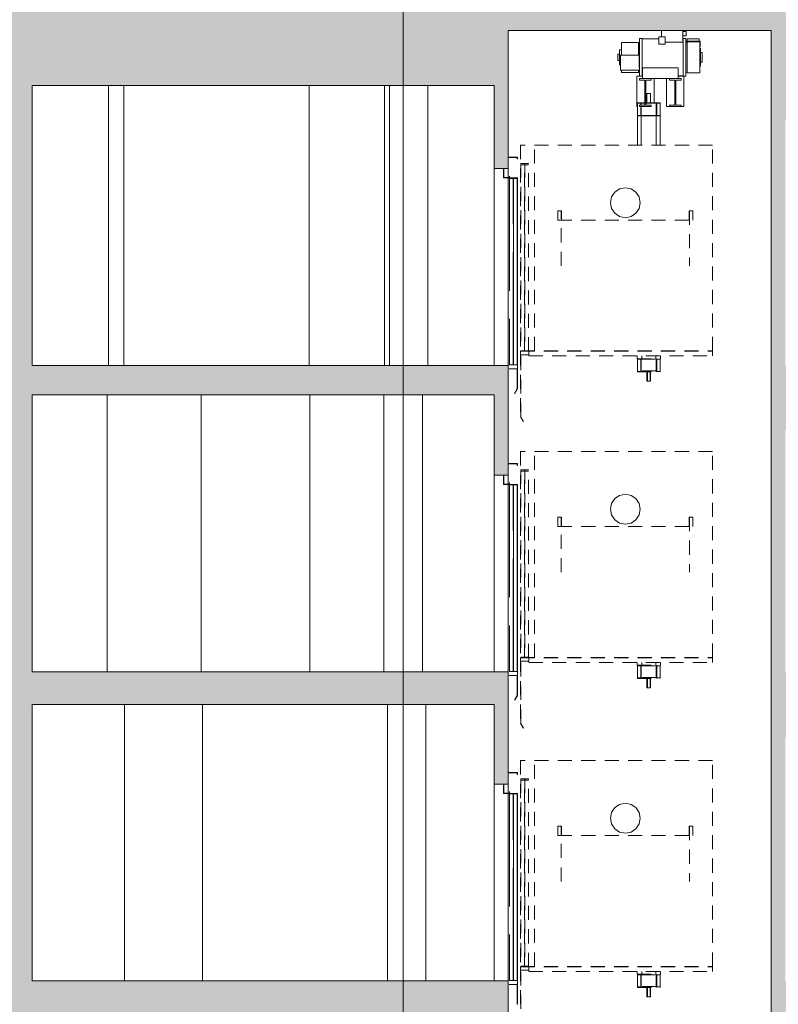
# Paper-space layout 'A-15 INWENTARYZACJA - PRZEKRÓJ' of a CAD drawing. Header units: millimetres. Extents: x 0 to 594, y 0 to 550.
# Tile 32 of 62: x 171 to 252, y 391 to 496. Entities that reach past the tile are written whole.
import ezdxf
from ezdxf.xclip import XClip

# ---------------------------------------------------------------- set-up
doc = ezdxf.new("R2010")
doc.units = ezdxf.units.MM
doc.header["$MEASUREMENT"] = 0
doc.header["$XCLIPFRAME"] = 0
for name, pattern in [('ACAD_ISO02W100', [15, 12, -3]), ('DASHDOTX2', [1000, 500, -250, 0, -250]), ('Przer. długie kreski', [2.5, 1.5, -1])]:
    doc.linetypes.add(name, pattern=pattern)
for name, color, linetype, lineweight, true_color in [('A_osie_Nr_pióra__16', 7, 'Continuous', 5, 0x0f0f0f), ('A_winda_Nr_pióra__10', 7, 'Continuous', 13, 0x4b4b4b), ('A_ściany_Nr_pióra__9', 7, 'Continuous', 13, 0xadadad)]:
    doc.layers.add(name, color=color, linetype=linetype, lineweight=lineweight, true_color=true_color)
doc.layers.add('A_podrys', color=7, linetype='Continuous')
doc.layers.add('A_strop_Nr_pióra__1', color=7, linetype='Continuous', lineweight=20)
doc.layers.add('A_ściany_Nr_pióra__1', color=7, linetype='Continuous', lineweight=20)

# ---------------------------------------------------------------- blocks, each defined once
blk = doc.blocks.new('Rysunek_2_2', base_point=(-1563, -181.13))
at = {"linetype": 'Continuous', "lineweight": 0, "true_color": 0x000000}
h = blk.add_hatch(color=18, dxfattribs=at)
h.paths.add_polyline_path([(78.97, 521.26), (82.47, 521.26), (82.47, 526.77), (144.47, 526.77), (144.47, 492.06), (128.57, 492.06), (128.57, 487.83), (144.18, 487.83), (144.18, 485.03), (148.17, 485.03), (148.17, 458.83), (128.92, 458.83), (128.92, 459.34), (129.07, 459.34), (129.07, 460.34), (125.88, 460.34), (125.88, 460.84), (126.03, 460.84), (126.03, 461.84), (122.84, 461.84), (122.84, 462.34), (122.99, 462.34), (122.99, 463.34), (119.8, 463.34), (119.8, 463.84), (119.95, 463.84), (119.95, 464.84), (116.76, 464.84), (116.76, 465.34), (116.91, 465.34), (116.91, 466.34), (113.72, 466.34), (113.72, 466.85), (113.87, 466.85), (113.87, 467.85), (110.68, 467.85), (110.68, 468.35), (110.83, 468.35), (110.83, 469.35), (107.64, 469.35), (107.64, 469.85), (107.79, 469.85), (107.79, 470.85), (104.6, 470.85), (104.6, 471.35), (104.75, 471.35), (104.75, 472.35), (101.56, 472.35), (101.56, 472.86), (101.71, 472.86), (101.71, 473.86), (98.52, 473.86), (98.52, 474.36), (98.67, 474.36), (98.67, 475.36), (95.47, 475.36), (82.47, 475.36), (82.47, 472.16), (98.57, 472.16), (131.1, 456.08), (143.95, 456.08), (143.95, 452.03), (147.97, 452.03), (147.97, 425.98), (128.52, 425.98), (128.52, 426.47), (128.67, 426.47), (128.67, 427.47), (125.54, 427.47), (125.54, 427.95), (125.69, 427.95), (125.69, 428.95), (122.56, 428.95), (122.56, 429.44), (122.71, 429.44), (122.71, 430.44), (119.58, 430.44), (119.58, 430.92), (119.73, 430.92), (119.73, 431.92), (116.6, 431.92), (116.6, 432.4), (116.75, 432.4), (116.75, 433.4), (113.62, 433.4), (113.62, 433.89), (113.77, 433.89), (113.77, 434.89), (110.64, 434.89), (110.64, 435.37), (110.79, 435.37), (110.79, 436.37), (107.66, 436.37), (107.66, 436.86), (107.81, 436.86), (107.81, 437.86), (104.68, 437.86), (104.68, 438.34), (104.83, 438.34), (104.83, 439.34), (101.7, 439.34), (101.7, 439.82), (101.85, 439.82), (101.85, 440.82), (98.72, 440.82), (98.72, 441.31), (98.87, 441.31), (98.87, 442.31), (98.32, 442.31), (82.47, 442.31), (82.47, 439.31), (98.4, 439.31), (130.73, 423.21), (144.29, 423.21), (144.29, 419.15), (147.67, 419.15), (147.67, 393.01), (128.12, 393.01), (128.12, 393.52), (128.27, 393.52), (128.27, 394.52), (125.18, 394.52), (125.18, 395.04), (125.33, 395.04), (125.33, 396.04), (122.24, 396.04), (122.24, 396.55), (122.39, 396.55), (122.39, 397.55), (119.3, 397.55), (119.3, 398.06), (119.45, 398.06), (119.45, 399.06), (116.36, 399.06), (116.36, 399.58), (116.51, 399.58), (116.51, 400.58), (113.42, 400.58), (113.42, 401.09), (113.57, 401.09), (113.57, 402.09), (110.48, 402.09), (110.48, 402.6), (110.63, 402.6), (110.63, 403.6), (107.54, 403.6), (107.54, 404.12), (107.69, 404.12), (107.69, 405.12), (104.6, 405.12), (104.6, 405.63), (104.75, 405.63), (104.75, 406.63), (101.66, 406.63), (101.66, 407.14), (101.81, 407.14), (101.81, 408.14), (98.72, 408.14), (98.72, 408.66), (98.87, 408.66), (98.87, 409.66), (95.67, 409.66), (82.47, 409.66), (82.47, 406.41), (98.82, 406.41), (131.21, 389.73), (143.85, 389.73), (143.85, 385.84), (147.47, 385.84), (147.47, 359.73), (128.12, 359.73), (128.12, 360.24), (128.27, 360.24), (128.27, 361.24), (125.09, 361.24), (125.09, 361.76), (125.24, 361.76), (125.24, 362.76), (122.06, 362.76), (122.06, 363.27), (122.21, 363.27), (122.21, 364.27), (119.03, 364.27), (119.03, 364.78), (119.18, 364.78), (119.18, 365.78), (116, 365.78), (116, 366.29), (116.15, 366.29), (116.15, 367.29), (112.97, 367.29), (112.97, 367.8), (113.12, 367.8), (113.12, 368.8), (109.94, 368.8), (109.94, 369.31), (110.09, 369.31), (110.09, 370.31), (106.91, 370.31), (106.91, 370.82), (107.06, 370.82), (107.06, 371.82), (103.88, 371.82), (103.88, 372.34), (104.03, 372.34), (104.03, 373.34), (100.85, 373.34), (100.85, 373.85), (101, 373.85), (101, 374.85), (97.82, 374.85), (97.82, 375.36), (97.97, 375.36), (97.97, 376.36), (94.77, 376.36), (82.47, 376.36), (82.47, 373.21), (97.75, 373.21), (130.72, 356.76), (144.2, 356.76), (144.2, 353.09), (148.07, 353.09), (148.07, 326.66), (128.52, 326.66), (128.52, 327.15), (128.67, 327.15), (128.67, 328.15), (125.52, 328.15), (125.52, 328.65), (125.67, 328.65), (125.67, 329.65), (122.52, 329.65), (122.52, 330.14), (122.67, 330.14), (122.67, 331.14), (119.52, 331.14), (119.52, 331.64), (119.67, 331.64), (119.67, 332.64), (116.52, 332.64), (116.52, 333.14), (116.67, 333.14), (116.67, 334.14), (113.52, 334.14), (113.52, 334.63), (113.67, 334.63), (113.67, 335.63), (110.52, 335.63), (110.52, 336.13), (110.67, 336.13), (110.67, 337.13), (107.52, 337.13), (107.52, 337.62), (107.67, 337.62), (107.67, 338.62), (104.52, 338.62), (104.52, 339.12), (104.67, 339.12), (104.67, 340.12), (101.52, 340.12), (101.52, 340.61), (101.67, 340.61), (101.67, 341.61), (98.52, 341.61), (98.52, 342.11), (98.67, 342.11), (98.67, 343.11), (95.47, 343.11), (82.47, 343.11), (82.47, 340.11), (98.18, 340.11), (131.53, 323.48), (144.01, 323.48), (144.01, 319.91), (147.97, 319.91), (147.97, 293.68), (147.77, 293.68), (128.42, 293.68), (128.42, 294.19), (128.57, 294.19), (128.57, 295.19), (125.44, 295.19), (125.44, 295.69), (125.59, 295.69), (125.59, 296.69), (122.46, 296.69), (122.46, 297.19), (122.61, 297.19), (122.61, 298.19), (119.48, 298.19), (119.48, 298.69), (119.63, 298.69), (119.63, 299.69), (116.5, 299.69), (116.5, 300.19), (116.65, 300.19), (116.65, 301.19), (113.52, 301.19), (113.52, 301.7), (113.67, 301.7), (113.67, 302.7), (110.54, 302.7), (110.54, 303.2), (110.69, 303.2), (110.69, 304.2), (107.56, 304.2), (107.56, 304.7), (107.71, 304.7), (107.71, 305.7), (104.58, 305.7), (104.58, 306.2), (104.73, 306.2), (104.73, 307.2), (101.6, 307.2), (101.6, 307.71), (101.75, 307.71), (101.75, 308.71), (98.62, 308.71), (98.62, 309.21), (98.77, 309.21), (98.77, 310.21), (95.57, 310.21), (82.47, 310.21), (82.47, 307.01), (98.66, 307.01), (131.34, 290.53), (143.82, 290.53), (143.82, 286.84), (147.77, 286.84), (147.77, 260.63), (128.17, 260.63), (128.12, 260.63), (128.12, 261.1), (128.27, 261.1), (128.27, 262.1), (125.16, 262.1), (125.16, 262.57), (125.31, 262.57), (125.31, 263.57), (122.2, 263.57), (122.2, 264.03), (122.35, 264.03), (122.35, 265.03), (119.24, 265.03), (119.24, 265.5), (119.39, 265.5), (119.39, 266.5), (116.28, 266.5), (116.28, 266.96), (116.43, 266.96), (116.43, 267.96), (113.32, 267.96), (113.32, 268.43), (113.47, 268.43), (113.47, 269.43), (110.36, 269.43), (110.36, 269.89), (110.51, 269.89), (110.51, 270.89), (107.4, 270.89), (107.4, 271.36), (107.55, 271.36), (107.55, 272.36), (104.44, 272.36), (104.44, 272.83), (104.59, 272.83), (104.59, 273.83), (101.48, 273.83), (101.48, 274.29), (101.63, 274.29), (101.63, 275.29), (98.52, 275.29), (98.52, 275.76), (98.67, 275.76), (98.67, 276.76), (95.47, 276.76), (82.47, 276.76), (82.47, 273.91), (97.94, 273.91), (129.94, 258.06), (144.28, 258.06), (144.28, 254.06), (148.07, 254.06), (148.17, 254.06), (148.17, 227.86), (148.07, 227.86), (128.82, 227.86), (128.82, 228.32), (128.97, 228.32), (128.97, 229.32), (125.79, 229.32), (125.79, 229.78), (125.94, 229.78), (125.94, 230.78), (122.76, 230.78), (122.76, 231.24), (122.91, 231.24), (122.91, 232.24), (119.73, 232.24), (119.73, 232.69), (119.88, 232.69), (119.88, 233.69), (116.7, 233.69), (116.7, 234.15), (116.85, 234.15), (116.85, 235.15), (113.67, 235.15), (113.67, 235.61), (113.82, 235.61), (113.82, 236.61), (110.64, 236.61), (110.64, 237.07), (110.79, 237.07), (110.79, 238.07), (107.61, 238.07), (107.61, 238.53), (107.76, 238.53), (107.76, 239.53), (104.58, 239.53), (104.58, 239.99), (104.73, 239.99), (104.73, 240.99), (101.55, 240.99), (101.55, 241.45), (101.7, 241.45), (101.7, 242.45), (98.52, 242.45), (98.52, 242.91), (98.67, 242.91), (98.67, 243.91), (95.47, 243.91), (82.47, 243.91), (82.47, 257.51), (80.78, 257.51), (80.78, 257.46), (79.78, 257.46), (79.78, 257.51), (78.97, 257.51), (78.97, 128.86), (78.97, 108.71), (172.7, 108.71), (223.52, 108.71), (304.19, 108.71), (545.86, 108.71), (545.86, 212.65), (540.84, 212.65), (540.84, 210.9), (524.89, 210.9), (524.89, 211.43), (525.04, 211.43), (525.04, 212.43), (521.95, 212.43), (521.95, 212.96), (522.1, 212.96), (522.1, 213.96), (519.01, 213.96), (519.01, 214.5), (519.16, 214.5), (519.16, 215.5), (516.07, 215.5), (516.07, 216.03), (516.22, 216.03), (516.22, 217.03), (513.13, 217.03), (513.13, 217.56), (513.28, 217.56), (513.28, 218.56), (510.19, 218.56), (510.19, 219.09), (510.34, 219.09), (510.34, 220.09), (507.25, 220.09), (507.25, 220.63), (507.4, 220.63), (507.4, 221.63), (504.31, 221.63), (504.31, 222.16), (504.46, 222.16), (504.46, 223.16), (501.37, 223.16), (501.37, 223.69), (501.52, 223.69), (501.52, 224.69), (498.43, 224.69), (498.43, 225.23), (498.58, 225.23), (498.58, 226.23), (495.85, 226.23), (495.48, 226.23), (495.48, 226.76), (495.63, 226.76), (495.63, 227.76), (495.55, 227.76), (477.1, 227.76), (477.1, 254.11), (479.49, 254.11), (479.49, 257.94), (494.16, 257.94), (524.3, 242.5), (527.18, 241.03), (540.84, 241.03), (540.84, 243.98), (524.71, 243.98), (524.71, 244.5), (524.86, 244.5), (524.86, 245.5), (521.73, 245.5), (521.73, 246.03), (521.88, 246.03), (521.88, 247.03), (518.75, 247.03), (518.75, 247.56), (518.9, 247.56), (518.9, 248.56), (515.77, 248.56), (515.77, 249.09), (515.92, 249.09), (515.92, 250.09), (512.78, 250.09), (512.78, 250.62), (512.93, 250.62), (512.93, 251.62), (509.8, 251.62), (509.8, 252.14), (509.95, 252.14), (509.95, 253.14), (506.82, 253.14), (506.82, 253.67), (506.97, 253.67), (506.97, 254.67), (503.83, 254.67), (503.83, 255.2), (503.98, 255.2), (503.98, 256.2), (500.85, 256.2), (500.85, 256.73), (501, 256.73), (501, 257.73), (497.87, 257.73), (497.87, 258.25), (498.02, 258.25), (498.02, 259.25), (495.07, 259.25), (494.88, 259.25), (494.88, 259.78), (495.03, 259.78), (495.03, 260.78), (494.92, 260.78), (494.77, 260.78), (491.9, 260.78), (476.52, 260.78), (476.49, 260.78), (476.49, 287.01), (478.92, 287.01), (478.92, 290.88), (494.18, 290.88), (524.49, 275.51), (528.12, 273.68), (540.84, 273.68), (540.84, 276.99), (527.73, 276.99), (524.9, 276.99), (524.9, 277.51), (525.05, 277.51), (525.05, 278.51), (521.89, 278.51), (521.89, 279.04), (522.04, 279.04), (522.04, 280.04), (518.88, 280.04), (518.88, 280.57), (519.03, 280.57), (519.03, 281.57), (515.87, 281.57), (515.87, 282.09), (516.02, 282.09), (516.02, 283.09), (512.86, 283.09), (512.86, 283.62), (513.01, 283.62), (513.01, 284.62), (509.85, 284.62), (509.85, 285.14), (510, 285.14), (510, 286.14), (506.84, 286.14), (506.84, 286.67), (506.99, 286.67), (506.99, 287.67), (503.83, 287.67), (503.83, 288.2), (503.98, 288.2), (503.98, 289.2), (500.82, 289.2), (500.82, 289.72), (500.97, 289.72), (500.97, 290.72), (497.81, 290.72), (497.81, 291.25), (497.96, 291.25), (497.96, 292.25), (494.8, 292.25), (494.8, 292.27), (494.8, 292.77), (494.95, 292.77), (494.95, 293.77), (494.92, 293.77), (494.45, 293.77), (476.82, 293.77), (476.82, 319.77), (478.99, 319.77), (478.99, 323.72), (495.86, 323.72), (524.62, 308.91), (528.09, 307.13), (540.84, 307.13), (540.84, 310.43), (524.95, 310.43), (524.95, 310.96), (525.1, 310.96), (525.1, 311.96), (521.98, 311.96), (521.98, 312.49), (522.13, 312.49), (522.13, 313.49), (519.01, 313.49), (519.01, 314.02), (519.16, 314.02), (519.16, 315.02), (516.03, 315.02), (516.03, 315.55), (516.18, 315.55), (516.18, 316.55), (513.06, 316.55), (513.06, 317.08), (513.21, 317.08), (513.21, 318.08), (510.08, 318.08), (510.08, 318.62), (510.23, 318.62), (510.23, 319.62), (507.11, 319.62), (507.11, 320.15), (507.26, 320.15), (507.26, 321.15), (504.14, 321.15), (504.14, 321.68), (504.29, 321.68), (504.29, 322.68), (501.16, 322.68), (501.16, 323.21), (501.31, 323.21), (501.31, 324.21), (498.19, 324.21), (498.19, 324.74), (498.34, 324.74), (498.34, 325.74), (495.21, 325.74), (495.21, 325.76), (495.21, 326.27), (495.36, 326.27), (495.36, 327.27), (494.88, 327.27), (492.23, 327.27), (476.74, 327.27), (476.74, 353.5), (479.1, 353.5), (479.1, 357.27), (494.17, 357.27), (524.47, 342.22), (527.82, 340.56), (540.84, 340.56), (540.84, 343.72), (524.83, 343.72), (524.83, 344.21), (524.98, 344.21), (524.98, 345.21), (521.83, 345.21), (521.83, 345.7), (521.98, 345.7), (521.98, 346.7), (518.82, 346.7), (518.82, 347.2), (518.97, 347.2), (518.97, 348.2), (515.82, 348.2), (515.82, 348.69), (515.97, 348.69), (515.97, 349.69), (512.81, 349.69), (512.81, 350.18), (512.96, 350.18), (512.96, 351.18), (509.8, 351.18), (509.8, 351.68), (509.95, 351.68), (509.95, 352.68), (506.8, 352.68), (506.8, 353.17), (506.95, 353.17), (506.95, 354.17), (503.79, 354.17), (503.79, 354.66), (503.94, 354.66), (503.94, 355.66), (503.69, 355.66), (500.79, 355.66), (500.79, 356.15), (500.94, 356.15), (500.94, 357.15), (500.69, 357.15), (497.78, 357.15), (497.78, 357.65), (497.93, 357.65), (497.93, 358.65), (497.69, 358.65), (495.09, 358.65), (494.77, 358.65), (494.77, 359.14), (494.92, 359.14), (494.92, 360.14), (476.67, 360.14), (476.67, 386.4), (478.89, 386.4), (478.89, 389.9), (495.65, 389.9), (524.66, 375.54), (528.34, 373.72), (540.84, 373.72), (540.84, 377.06), (524.97, 377.06), (524.97, 377.54), (525.12, 377.54), (525.12, 378.54), (521.97, 378.54), (521.97, 379.03), (522.12, 379.03), (522.12, 380.03), (518.97, 380.03), (518.97, 380.51), (519.12, 380.51), (519.12, 381.51), (515.97, 381.51), (515.97, 382), (516.12, 382), (516.12, 383), (512.97, 383), (512.97, 383.48), (513.12, 383.48), (513.12, 384.48), (509.97, 384.48), (509.97, 384.97), (510.12, 384.97), (510.12, 385.97), (506.97, 385.97), (506.97, 386.45), (507.12, 386.45), (507.12, 387.45), (503.97, 387.45), (503.97, 387.94), (504.12, 387.94), (504.12, 388.94), (500.97, 388.94), (500.97, 389.42), (501.12, 389.42), (501.12, 390.42), (497.97, 390.42), (497.97, 390.91), (498.12, 390.91), (498.12, 391.91), (494.97, 391.91), (494.97, 392.39), (495.12, 392.39), (495.12, 393.39), (476.59, 393.39), (476.59, 419.55), (478.98, 419.55), (478.98, 423.32), (494.21, 423.32), (524.53, 408.57), (528.16, 406.81), (540.84, 406.81), (540.84, 410.09), (524.84, 410.09), (524.84, 410.56), (524.99, 410.56), (524.99, 411.56), (521.81, 411.56), (521.81, 412.04), (521.96, 412.04), (521.96, 413.04), (518.78, 413.04), (518.78, 413.51), (518.93, 413.51), (518.93, 414.51), (515.74, 414.51), (515.74, 414.99), (515.89, 414.99), (515.89, 415.99), (512.71, 415.99), (512.71, 416.47), (512.86, 416.47), (512.86, 417.47), (509.67, 417.47), (509.67, 417.94), (509.82, 417.94), (509.82, 418.94), (506.64, 418.94), (506.64, 419.42), (506.79, 419.42), (506.79, 420.42), (503.61, 420.42), (503.61, 420.89), (503.76, 420.89), (503.76, 421.89), (500.57, 421.89), (500.57, 422.37), (500.72, 422.37), (500.72, 423.37), (497.54, 423.37), (497.54, 423.85), (497.69, 423.85), (497.69, 424.85), (494.5, 424.85), (494.5, 425.32), (494.65, 425.32), (494.65, 426.32), (476.52, 426.32), (476.52, 452.45), (478.3, 452.45), (478.3, 456.35), (494.14, 456.35), (527.94, 439.88), (540.84, 439.88), (540.84, 442.96), (525.04, 442.96), (525.04, 443.42), (525.19, 443.42), (525.19, 444.42), (522.04, 444.42), (522.04, 444.89), (522.19, 444.89), (522.19, 445.89), (519.03, 445.89), (519.03, 446.35), (519.18, 446.35), (519.18, 447.35), (516.03, 447.35), (516.03, 447.82), (516.18, 447.82), (516.18, 448.82), (513.02, 448.82), (513.02, 449.28), (513.17, 449.28), (513.17, 450.28), (510.01, 450.28), (510.01, 450.75), (510.16, 450.75), (510.16, 451.75), (507.01, 451.75), (507.01, 452.22), (507.16, 452.22), (507.16, 453.22), (504, 453.22), (504, 453.68), (504.15, 453.68), (504.15, 454.68), (501, 454.68), (501, 455.15), (501.15, 455.15), (501.15, 456.15), (497.99, 456.15), (497.99, 456.61), (498.14, 456.61), (498.14, 457.61), (494.98, 457.61), (494.98, 458.08), (495.13, 458.08), (495.13, 459.08), (476.55, 459.08), (476.55, 485.3), (478.65, 485.3), (478.65, 488.69), (540.84, 488.69), (540.84, 485.32), (545.86, 485.32), (545.86, 508.74), (540.84, 508.74), (540.84, 506.9), (346.27, 506.9), (346.27, 532.46), (344.12, 532.46), (344.12, 530.1), (82.47, 530.1), (82.47, 532.46), (78.97, 532.46)])
h.paths.add_polyline_path([(95.47, 211.36), (82.47, 211.36), (82.47, 241.36), (97.33, 241.36), (131.39, 224.96), (144.13, 224.96), (144.13, 221.36), (148.07, 221.36), (148.07, 194.86), (128.52, 194.86), (128.52, 195.36), (128.67, 195.36), (128.67, 196.36), (125.52, 196.36), (125.52, 196.86), (125.67, 196.86), (125.67, 197.86), (122.52, 197.86), (122.52, 198.36), (122.67, 198.36), (122.67, 199.36), (119.52, 199.36), (119.52, 199.86), (119.67, 199.86), (119.67, 200.86), (116.52, 200.86), (116.52, 201.36), (116.67, 201.36), (116.67, 202.36), (113.52, 202.36), (113.52, 202.86), (113.67, 202.86), (113.67, 203.86), (110.52, 203.86), (110.52, 204.36), (110.67, 204.36), (110.67, 205.36), (107.52, 205.36), (107.52, 205.86), (107.67, 205.86), (107.67, 206.86), (104.52, 206.86), (104.52, 207.36), (104.67, 207.36), (104.67, 208.36), (101.52, 208.36), (101.52, 208.86), (101.67, 208.86), (101.67, 209.86), (98.52, 209.86), (98.52, 210.36), (98.67, 210.36), (98.67, 211.36)], flags=0)
h.paths.add_polyline_path([(82.47, 145.16), (82.47, 175.26), (98.26, 175.26), (131.33, 158.56), (144.57, 158.56), (144.57, 155.09), (147.97, 155.09), (147.97, 128.86), (126.42, 128.86), (126.42, 129.49), (126.57, 129.49), (126.57, 130.49), (123.48, 130.49), (123.48, 131.12), (123.63, 131.12), (123.63, 132.12), (120.53, 132.12), (120.53, 132.75), (120.68, 132.75), (120.68, 133.75), (117.59, 133.75), (117.59, 134.38), (117.74, 134.38), (117.74, 135.38), (114.64, 135.38), (114.64, 136.01), (114.79, 136.01), (114.79, 137.01), (111.7, 137.01), (111.7, 137.64), (111.85, 137.64), (111.85, 138.64), (108.75, 138.64), (108.75, 139.27), (108.9, 139.27), (108.9, 140.27), (105.81, 140.27), (105.81, 140.9), (105.96, 140.9), (105.96, 141.9), (102.87, 141.9), (102.87, 142.53), (103.02, 142.53), (103.02, 143.53), (99.92, 143.53), (99.92, 144.16), (100.07, 144.16), (100.07, 145.16), (96.87, 145.16)], flags=0)
h.paths.add_polyline_path([(98.57, 178.36), (82.47, 178.36), (82.47, 208.86), (97.17, 208.86), (130.97, 191.96), (144.13, 191.96), (144.13, 188.39), (147.87, 188.39), (147.87, 161.86), (131.47, 161.86), (128.27, 161.86), (128.12, 161.86), (128.12, 162.36), (128.27, 162.36), (128.27, 163.36), (125.15, 163.36), (125.15, 163.86), (125.3, 163.86), (125.3, 164.86), (122.18, 164.86), (122.18, 165.36), (122.33, 165.36), (122.33, 166.36), (119.21, 166.36), (119.21, 166.86), (119.36, 166.86), (119.36, 167.86), (116.24, 167.86), (116.24, 168.36), (116.39, 168.36), (116.39, 169.36), (113.27, 169.36), (113.27, 169.86), (113.42, 169.86), (113.42, 170.86), (110.3, 170.86), (110.3, 171.36), (110.45, 171.36), (110.45, 172.36), (107.33, 172.36), (107.33, 172.86), (107.48, 172.86), (107.48, 173.86), (104.36, 173.86), (104.36, 174.36), (104.51, 174.36), (104.51, 175.36), (101.39, 175.36), (101.39, 175.86), (101.54, 175.86), (101.54, 176.86), (98.42, 176.86), (98.42, 177.36), (98.57, 177.36)], flags=0)
h.paths.add_polyline_path([(150.52, 494.37), (170.2, 494.37), (170.2, 116.83), (150.52, 116.83)], flags=0)
h.paths.add_polyline_path([(172.7, 496.91), (150.52, 496.91), (150.52, 507.8), (150.52, 526.77), (195.18, 526.77), (195.18, 496.91)], flags=0)
h.paths.add_polyline_path([(172.7, 224.87), (222.02, 224.87), (222.02, 215.86), (223.52, 215.86), (223.52, 227.86), (172.7, 227.86), (172.7, 257.64), (222.02, 257.64), (222.02, 248.86), (223.52, 248.86), (223.52, 260.63), (172.7, 260.63), (172.7, 290.66), (222.02, 290.66), (222.02, 281.63), (223.52, 281.63), (223.52, 293.68), (172.7, 293.68), (172.7, 323.68), (222.02, 323.68), (222.02, 314.68), (223.52, 314.68), (223.52, 326.86), (172.7, 326.86), (172.7, 356.7), (222.02, 356.7), (222.02, 347.86), (223.52, 347.86), (223.52, 359.93), (172.7, 359.93), (172.7, 389.63), (222.02, 389.63), (222.02, 380.93), (223.52, 380.93), (223.52, 393.16), (172.7, 393.16), (172.7, 422.65), (222.02, 422.65), (222.02, 414.16), (223.52, 414.16), (223.52, 426.13), (172.7, 426.13), (172.7, 455.67), (222.02, 455.67), (222.02, 447.13), (223.52, 447.13), (223.52, 458.83), (172.7, 458.83), (172.7, 488.69), (222.02, 488.69), (222.02, 479.83), (223.52, 479.83), (223.52, 494.54), (251.6, 494.54), (251.6, 116.83), (223.52, 116.83), (223.52, 128.86), (172.7, 128.86), (172.7, 158.49), (222.02, 158.49), (222.02, 149.86), (223.52, 149.86), (223.52, 161.86), (172.7, 161.86), (172.7, 191.68), (222.02, 191.68), (222.02, 182.86), (223.52, 182.86), (223.52, 194.86), (172.7, 194.86)], flags=0)
h.paths.add_polyline_path([(196.18, 496.91), (196.18, 526.77), (211.83, 526.77), (211.83, 522.21), (215.55, 522.21), (215.55, 526.77), (277.7, 526.77), (277.7, 522.21), (281.34, 522.21), (281.34, 526.77), (330.07, 526.77), (343.4, 526.77), (343.4, 520.25), (344.31, 520.25), (344.31, 491.91), (330.07, 491.91), (308.34, 491.91), (308.34, 496.91), (302.69, 496.91), (223.52, 496.91), (222.02, 496.91)], flags=0)
h.paths.add_polyline_path([(252.99, 194.86), (252.99, 221.36), (256.74, 221.36), (256.74, 224.27), (276.25, 224.27), (276.25, 221.36), (280.6, 221.36), (280.6, 215.86), (282.33, 215.86), (282.33, 227.86), (253.1, 227.86), (253.1, 254.13), (255.96, 254.13), (255.96, 257.04), (276.56, 257.04), (276.56, 254.13), (280.53, 254.13), (280.53, 248.86), (282.33, 248.86), (282.33, 260.63), (253.1, 260.63), (253.1, 286.84), (255.62, 286.84), (255.62, 290.03), (276.43, 290.03), (276.43, 286.84), (280.91, 286.84), (280.91, 281.63), (282.33, 281.63), (282.33, 293.68), (253.1, 293.68), (253.1, 319.91), (255.56, 319.91), (255.56, 323.19), (276.41, 323.19), (276.41, 319.91), (280.78, 319.91), (280.78, 314.68), (282.33, 314.68), (282.33, 326.86), (253.1, 326.86), (253.1, 353.09), (255.85, 353.09), (255.85, 356.35), (276.87, 356.35), (276.87, 353.09), (280.77, 353.09), (280.77, 347.86), (282.33, 347.86), (282.33, 359.93), (253.1, 359.93), (253.1, 385.84), (255.8, 385.84), (255.8, 389.44), (276.57, 389.44), (276.57, 385.84), (280.77, 385.84), (280.77, 380.93), (282.33, 380.93), (282.33, 393.16), (253.1, 393.16), (253.1, 419.15), (255.38, 419.15), (255.38, 423.28), (277.09, 423.28), (277.09, 419.15), (280.85, 419.15), (280.85, 414.16), (282.33, 414.16), (282.33, 426.13), (253.1, 426.13), (253.1, 451.98), (255.98, 451.98), (255.98, 456.08), (276.88, 456.08), (276.86, 451.98), (280.85, 451.98), (280.85, 447.13), (282.33, 447.13), (282.33, 458.83), (253.1, 458.83), (253.1, 485), (255.97, 485), (255.97, 488.14), (276.82, 488.14), (276.82, 485), (280.95, 485), (280.95, 479.83), (282.33, 479.83), (282.33, 494.54), (302.69, 494.54), (302.69, 116.83), (282.33, 116.83), (282.33, 128.86), (253.1, 128.86), (253.1, 155.36), (255.66, 155.36), (255.66, 158.46), (277.1, 158.46), (277.1, 155.36), (280.75, 155.36), (280.75, 149.86), (282.33, 149.86), (282.33, 161.86), (253.1, 161.86), (253.1, 188.36), (255.71, 188.36), (255.71, 191.27), (276.58, 191.27), (276.58, 188.36), (280.69, 188.36), (280.69, 182.86), (282.33, 182.86), (282.33, 194.86)], flags=0)
h.paths.add_polyline_path([(304.19, 158.74), (455.37, 158.74), (455.37, 128.86), (304.19, 128.86)], flags=0)
h.paths.add_polyline_path([(304.19, 323.83), (474.63, 323.83), (474.63, 293.68), (304.19, 293.68)], flags=0)
h.paths.add_polyline_path([(304.19, 224.83), (474.63, 224.83), (474.63, 194.86), (304.19, 194.86)], flags=0)
h.paths.add_polyline_path([(304.19, 458.83), (304.19, 488.84), (474.63, 488.84), (474.63, 458.83)], flags=0)
h.paths.add_polyline_path([(304.19, 290.66), (474.63, 290.66), (474.63, 260.63), (304.19, 260.63)], flags=0)
h.paths.add_polyline_path([(474.63, 393.16), (304.19, 393.16), (304.19, 423.11), (474.63, 423.11)], flags=0)
h.paths.add_polyline_path([(304.19, 356.91), (474.63, 356.91), (474.63, 326.86), (304.19, 326.86)], flags=0)
h.paths.add_polyline_path([(304.19, 161.66), (304.19, 191.83), (474.63, 191.83), (474.63, 161.66), (455.37, 161.66)], flags=0)
h.paths.add_polyline_path([(304.19, 227.86), (304.19, 257.61), (474.63, 257.61), (474.63, 227.86)], flags=0)
h.paths.add_polyline_path([(304.19, 426.13), (304.19, 455.81), (474.63, 455.81), (474.63, 426.13)], flags=0)
h.paths.add_polyline_path([(304.19, 359.93), (304.19, 390.13), (474.63, 390.13), (474.63, 360.14), (474.63, 359.93)], flags=0)
h.paths.add_polyline_path([(349.33, 491.91), (349.33, 503.87), (540.84, 503.87), (540.84, 491.91), (474.63, 491.91)], flags=0)
h.paths.add_polyline_path([(540.84, 129.01), (456.87, 129.01), (456.87, 158.74), (474.63, 158.74), (474.63, 155.26), (479.28, 155.26), (479.28, 158.74), (495.61, 158.74), (516.72, 148.94), (518.58, 148.08), (518.58, 147.55), (540.84, 147.55)], flags=0)
h.paths.add_polyline_path([(477.02, 188.33), (479.35, 188.33), (479.35, 192.08), (494.25, 192.08), (524.53, 177), (528.16, 175.19), (540.84, 175.19), (540.84, 150.55), (519.73, 150.55), (516.95, 150.55), (516.95, 151.94), (513.96, 151.94), (513.96, 153.33), (510.97, 153.33), (510.97, 154.72), (507.98, 154.72), (507.98, 156.11), (504.99, 156.11), (504.99, 157.49), (502, 157.49), (502, 158.88), (499.01, 158.88), (499.01, 160.27), (496.02, 160.27), (496.02, 161.66), (494.83, 161.66), (477.02, 161.66)], flags=0)
h.paths.add_polyline_path([(477.1, 220.83), (479.25, 220.83), (479.25, 224.56), (495.44, 224.56), (524.46, 209.43), (525.68, 208.8), (526.72, 208.8), (540.84, 208.8), (540.84, 178.54), (527.76, 178.54), (525, 178.54), (525, 179.01), (525.15, 179.01), (525.15, 180.01), (522.02, 180.01), (522.02, 180.49), (522.17, 180.49), (522.17, 181.49), (519.03, 181.49), (519.03, 181.97), (519.18, 181.97), (519.18, 182.97), (516.04, 182.97), (516.04, 183.44), (516.19, 183.44), (516.19, 184.44), (513.06, 184.44), (513.06, 184.92), (513.21, 184.92), (513.21, 185.92), (510.07, 185.92), (510.07, 186.4), (510.22, 186.4), (510.22, 187.4), (507.08, 187.4), (507.08, 187.87), (507.23, 187.87), (507.23, 188.87), (504.1, 188.87), (504.1, 189.35), (504.25, 189.35), (504.25, 190.35), (501.11, 190.35), (501.11, 190.83), (501.26, 190.83), (501.26, 191.83), (498.12, 191.83), (498.12, 192.3), (498.27, 192.3), (498.27, 193.3), (495.27, 193.3), (495.13, 193.3), (495.13, 193.78), (495.28, 193.78), (495.28, 194.78), (494.87, 194.78), (477.1, 194.78)], flags=0)
at = {"layer": 'A_osie_Nr_pióra__16', "color": 250, "linetype": 'DASHDOTX2', "lineweight": 5, "true_color": 0x0f0f0f}
blk.add_line((212.3, 501.21), (212.3, 142.96), dxfattribs=at)
at = {"layer": 'A_strop_Nr_pióra__1', "color": 7, "linetype": 'Continuous', "lineweight": 20}
for p, q in [((172.7, 488.69), (222.02, 488.69)), ((223.52, 479.83), (222.02, 479.83)), ((172.7, 458.83), (223.52, 458.83)), ((172.7, 455.67), (222.02, 455.67)), ((223.52, 447.13), (222.02, 447.13)), ((172.7, 426.13), (223.52, 426.13)), ((172.7, 422.65), (222.02, 422.65)), ((223.52, 414.16), (222.02, 414.16)), ((172.7, 393.16), (223.52, 393.16))]:
    blk.add_line(p, q, dxfattribs=at)
at = {"layer": 'A_winda_Nr_pióra__10', "color": 251, "linetype": 'Continuous', "lineweight": 13, "true_color": 0x4b4b4b}
for p, q in [((240.28, 493.89), (239.58, 493.89)), ((239.58, 493.89), (239.58, 493.11)), ((242.17, 494.54), (239.87, 494.54)), ((239.87, 494.54), (239.87, 493.89)), ((240.28, 493.11), (240.28, 493.89)), ((242.17, 493.33), (242.17, 494.54)), ((242.52, 494.44), (242.17, 494.44)), ((242.17, 493.98), (242.52, 493.98)), ((242.52, 493.98), (242.52, 494.44)), ((235.61, 493.29), (235.61, 491.91)), ((237.43, 493.29), (235.61, 493.29)), ((237.43, 491.91), (237.43, 493.29)), ((237.53, 492.79), (237.43, 492.79)), ((237.83, 493.69), (237.53, 493.69)), ((237.53, 493.69), (237.53, 489.69)), ((237.83, 489.69), (237.83, 493.69)), ((239.58, 493.66), (237.83, 493.66)), ((239.58, 493.11), (240.28, 493.11)), ((240.28, 493.33), (242.17, 493.33)), ((242.19, 493.66), (242.17, 493.66)), ((242.49, 493.69), (242.19, 493.69)), ((242.19, 493.69), (242.19, 489.69)), ((242.49, 489.69), (242.49, 493.69)), ((244.01, 493.42), (242.49, 493.42)), ((242.63, 493.26), (242.49, 493.26)), ((244.01, 493.4), (242.51, 493.4)), ((242.51, 493.26), (242.51, 493.4)), ((242.61, 493.68), (242.61, 493.42)), ((243.91, 493.68), (242.61, 493.68)), ((243.96, 493.35), (242.63, 493.35)), ((242.63, 493.35), (242.63, 490.03)), ((243.91, 493.42), (243.91, 493.68)), ((243.96, 490.03), (243.96, 493.35)), ((243.96, 492.81), (244.01, 492.81)), ((244.01, 492.81), (244.01, 493.42)), ((235.22, 492.04), (235.22, 491.34)), ((235.38, 492.04), (235.22, 492.04)), ((235.38, 492.49), (235.38, 490.89)), ((235.61, 492.49), (235.38, 492.49)), ((237.5, 491.91), (235.52, 491.91)), ((235.52, 491.91), (235.52, 490.31)), ((237.53, 492.26), (237.5, 492.26)), ((237.5, 492.26), (237.5, 490.61)), ((244.03, 492.64), (243.96, 492.64)), ((244.03, 490.74), (244.03, 492.64)), ((244.22, 492.21), (244.03, 492.21)), ((244.22, 491.17), (244.22, 492.21)), ((235.22, 491.34), (235.38, 491.34)), ((235.38, 490.89), (235.52, 490.89)), ((237.5, 490.61), (237.53, 490.61)), ((243.96, 490.74), (244.03, 490.74)), ((244.03, 491.17), (244.22, 491.17)), ((235.52, 490.31), (237.53, 490.31)), ((235.61, 490.31), (235.61, 490.09)), ((235.61, 490.09), (237.43, 490.09)), ((237.23, 489.69), (237.85, 489.69)), ((237.23, 486.44), (237.23, 489.69)), ((237.43, 490.09), (237.43, 490.31)), ((237.83, 489.71), (237.85, 489.71)), ((237.85, 490.59), (237.85, 489.44)), ((241.65, 490.59), (237.85, 490.59)), ((241.65, 489.44), (241.65, 490.59)), ((241.65, 489.71), (242.19, 489.71)), ((241.65, 489.69), (242.49, 489.69)), ((242.28, 489.69), (242.28, 486.44)), ((242.49, 490.11), (242.63, 490.11)), ((242.63, 490.03), (243.96, 490.03)), ((237.53, 489.44), (237.53, 489.27)), ((241.98, 489.44), (237.53, 489.44)), ((237.53, 489.27), (238.1, 489.27)), ((238.1, 489.27), (238.1, 486.6)), ((238.21, 489.27), (238.78, 489.27)), ((238.21, 486.6), (238.21, 489.27)), ((238.78, 489.27), (238.78, 489.44)), ((239.08, 489.44), (239.08, 486.84)), ((240.43, 486.44), (240.43, 489.44)), ((240.73, 489.44), (240.73, 489.27)), ((240.73, 489.27), (241.3, 489.27)), ((241.3, 489.27), (241.3, 486.6)), ((241.41, 489.27), (241.98, 489.27)), ((241.41, 486.6), (241.41, 489.27)), ((241.98, 489.27), (241.98, 489.44)), ((238.72, 487.84), (238.32, 487.84)), ((238.32, 487.84), (238.32, 486.84)), ((238.72, 486.84), (238.72, 487.84)), ((237.32, 486.44), (237.23, 486.44)), ((238.1, 486.84), (237.32, 486.84)), ((237.32, 486.84), (237.32, 482.33)), ((237.32, 486.79), (237.67, 486.79)), ((237.53, 486.6), (237.53, 486.44)), ((238.1, 486.6), (237.53, 486.6)), ((237.53, 486.44), (238.78, 486.44)), ((237.67, 486.79), (237.67, 486.6)), ((237.67, 486.44), (237.67, 485.49)), ((237.72, 486.84), (237.72, 486.6)), ((237.72, 486.79), (238.1, 486.79)), ((237.72, 482.33), (237.72, 486.44)), ((239.72, 486.84), (238.21, 486.84)), ((238.21, 486.79), (239.32, 486.79)), ((238.78, 486.6), (238.21, 486.6)), ((238.78, 486.44), (238.78, 486.6)), ((239.32, 486.84), (239.32, 482.33)), ((239.37, 486.79), (239.72, 486.79)), ((239.37, 485.49), (239.37, 486.79)), ((239.72, 482.33), (239.72, 486.84)), ((242.28, 486.44), (240.43, 486.44)), ((240.73, 486.6), (240.73, 486.44)), ((241.3, 486.6), (240.73, 486.6)), ((241.98, 486.6), (241.41, 486.6)), ((241.98, 486.44), (241.98, 486.6)), ((237.67, 485.49), (237.32, 485.49)), ((237.32, 485.44), (239.72, 485.44)), ((237.72, 485.49), (239.32, 485.49)), ((239.72, 485.49), (239.37, 485.49)), ((223.52, 478.86), (223.52, 481.05)), ((224.52, 481.05), (223.52, 481.05)), ((223.52, 481.02), (224.49, 481.02)), ((224.49, 481.02), (224.49, 480.85)), ((224.49, 480.85), (224.52, 480.85)), ((224.52, 480.85), (224.52, 481.05)), ((223.02, 479.83), (223.02, 478.83)), ((223.05, 478.86), (223.05, 479.83)), ((224.52, 478.83), (223.02, 478.83)), ((223.64, 478.86), (223.05, 478.86)), ((223.67, 479.03), (223.64, 479.03)), ((223.64, 479.03), (223.64, 478.86)), ((223.67, 478.83), (223.67, 479.03)), ((224.09, 478.78), (224.09, 458.88)), ((224.46, 478.78), (224.09, 478.78)), ((224.46, 458.88), (224.46, 478.78)), ((224.52, 456.33), (224.52, 478.83)), ((223.62, 458.45), (224.52, 458.45)), ((224.09, 458.88), (224.46, 458.88)), ((224.49, 458.45), (224.49, 456.33)), ((224.49, 456.33), (224.19, 455.84)), ((224.22, 455.83), (224.52, 456.32)), ((224.49, 456.33), (224.52, 456.33)), ((224.52, 456.32), (224.49, 456.33)), ((224.19, 455.84), (224.22, 455.83)), ((223.52, 446.16), (223.52, 448.35)), ((224.52, 448.35), (223.52, 448.35)), ((223.52, 448.32), (224.49, 448.32)), ((224.49, 448.32), (224.49, 448.15)), ((224.49, 448.15), (224.52, 448.15)), ((224.52, 448.15), (224.52, 448.35)), ((223.02, 447.13), (223.02, 446.13)), ((223.05, 446.16), (223.05, 447.13)), ((224.52, 446.13), (223.02, 446.13)), ((223.64, 446.16), (223.05, 446.16)), ((223.67, 446.33), (223.64, 446.33)), ((223.64, 446.33), (223.64, 446.16)), ((223.67, 446.13), (223.67, 446.33)), ((224.09, 446.08), (224.09, 426.18)), ((224.46, 446.08), (224.09, 446.08)), ((224.46, 426.18), (224.46, 446.08)), ((224.52, 423.63), (224.52, 446.13)), ((223.62, 425.75), (224.52, 425.75)), ((224.09, 426.18), (224.46, 426.18)), ((224.49, 425.75), (224.49, 423.63)), ((224.49, 423.63), (224.19, 423.14)), ((224.22, 423.13), (224.52, 423.62)), ((224.49, 423.63), (224.52, 423.63)), ((224.52, 423.62), (224.49, 423.63)), ((224.19, 423.14), (224.22, 423.13)), ((223.52, 413.19), (223.52, 415.38)), ((224.52, 415.38), (223.52, 415.38)), ((223.52, 415.35), (224.49, 415.35)), ((224.49, 415.35), (224.49, 415.18)), ((224.49, 415.18), (224.52, 415.18)), ((224.52, 415.18), (224.52, 415.38)), ((223.02, 414.16), (223.02, 413.16)), ((223.05, 413.19), (223.05, 414.16)), ((224.52, 413.16), (223.02, 413.16)), ((223.64, 413.19), (223.05, 413.19)), ((223.67, 413.36), (223.64, 413.36)), ((223.64, 413.36), (223.64, 413.19)), ((223.67, 413.16), (223.67, 413.36)), ((224.09, 413.11), (224.09, 393.21)), ((224.46, 413.11), (224.09, 413.11)), ((224.46, 393.21), (224.46, 413.11)), ((224.52, 390.66), (224.52, 413.16)), ((224.09, 393.21), (224.46, 393.21)), ((223.62, 392.78), (224.52, 392.78)), ((224.49, 392.78), (224.49, 390.66)), ((224.49, 390.66), (224.52, 390.66))]:
    blk.add_line(p, q, dxfattribs=at)
at = {"layer": 'A_winda_Nr_pióra__10', "color": 251, "linetype": 'Przer. długie kreski', "lineweight": 13, "true_color": 0x4b4b4b}
for p, q in [((245.32, 482.33), (224.84, 482.33)), ((224.84, 482.33), (224.84, 460.37)), ((226.32, 460.37), (226.32, 482.33)), ((245.32, 460.37), (245.32, 482.33)), ((224.88, 480.38), (224.88, 460.33)), ((225.25, 480.38), (224.88, 480.38)), ((225.25, 480.23), (224.88, 480.23)), ((225.25, 460.33), (225.25, 480.38)), ((225.3, 480.38), (225.3, 460.33)), ((225.67, 480.38), (225.3, 480.38)), ((225.67, 480.23), (225.3, 480.23)), ((225.67, 460.33), (225.67, 480.38)), ((234.89, 477.31), (234.54, 476.8)), ((235.41, 477.66), (234.89, 477.31)), ((236.02, 477.78), (235.41, 477.66)), ((236.63, 477.66), (236.02, 477.78)), ((237.15, 477.31), (236.63, 477.66)), ((237.5, 476.8), (237.15, 477.31)), ((234.54, 476.8), (234.42, 476.18)), ((234.42, 476.18), (234.54, 475.57)), ((237.62, 476.18), (237.5, 476.8)), ((237.5, 475.57), (237.62, 476.18)), ((229.22, 475.33), (228.82, 475.33)), ((228.82, 475.33), (228.82, 474.33)), ((229.17, 469.45), (229.17, 475.33)), ((229.22, 474.33), (229.22, 475.33)), ((234.54, 475.57), (234.89, 475.05)), ((234.89, 475.05), (235.41, 474.7)), ((236.63, 474.7), (237.15, 475.05)), ((237.15, 475.05), (237.5, 475.57)), ((243.22, 475.33), (242.82, 475.33)), ((242.82, 475.33), (242.82, 474.33)), ((242.87, 475.33), (242.87, 469.45)), ((243.22, 474.33), (243.22, 475.33)), ((228.82, 474.33), (243.22, 474.33)), ((235.41, 474.7), (236.02, 474.58)), ((236.02, 474.58), (236.63, 474.7)), ((224.82, 460.33), (245.34, 460.33)), ((224.82, 460.33), (224.82, 453.33)), ((224.84, 460.37), (245.34, 460.37)), ((224.88, 460.38), (225.25, 460.38)), ((225.3, 460.38), (225.67, 460.38)), ((225.71, 460.37), (225.71, 460.33)), ((225.72, 460.33), (225.72, 459.83)), ((226.31, 460.37), (226.31, 460.33)), ((245.31, 460.33), (245.31, 460.37)), ((245.32, 459.83), (245.32, 460.33)), ((245.34, 460.33), (245.34, 460.37)), ((224.82, 459.96), (225.72, 459.96)), ((224.85, 453.33), (224.85, 459.96)), ((225.72, 459.83), (245.32, 459.83)), ((237.27, 459.83), (237.27, 459.53)), ((237.27, 459.53), (239.77, 459.53)), ((237.32, 459.53), (237.32, 458.13)), ((237.32, 459.48), (237.67, 459.48)), ((237.67, 459.48), (237.67, 458.18)), ((237.72, 459.53), (237.72, 458.13)), ((237.72, 459.48), (239.32, 459.48)), ((237.77, 459.53), (237.77, 459.83)), ((239.27, 459.83), (239.27, 459.53)), ((239.32, 458.13), (239.32, 459.53)), ((239.37, 459.48), (239.72, 459.48)), ((239.37, 458.18), (239.37, 459.48)), ((239.72, 458.13), (239.72, 459.53)), ((239.77, 459.53), (239.77, 459.83)), ((237.67, 458.18), (237.32, 458.18)), ((237.32, 458.13), (239.72, 458.13)), ((239.32, 458.23), (237.72, 458.23)), ((238.32, 458.13), (238.32, 457.13)), ((238.37, 457.13), (238.37, 458.13)), ((238.67, 457.13), (238.67, 458.13)), ((238.72, 457.13), (238.72, 458.13)), ((239.72, 458.18), (239.37, 458.18)), ((238.32, 457.13), (238.72, 457.13)), ((224.85, 453.34), (224.82, 453.33)), ((224.82, 453.33), (224.85, 453.33)), ((224.82, 453.33), (225.12, 452.83)), ((225.15, 452.84), (224.85, 453.34)), ((225.12, 452.83), (225.15, 452.84)), ((245.32, 449.63), (224.84, 449.63)), ((224.84, 449.63), (224.84, 427.67)), ((226.32, 427.67), (226.32, 449.63)), ((245.32, 427.67), (245.32, 449.63)), ((224.88, 447.68), (224.88, 427.63)), ((225.25, 447.68), (224.88, 447.68)), ((225.25, 447.53), (224.88, 447.53)), ((225.25, 427.63), (225.25, 447.68)), ((225.3, 447.68), (225.3, 427.63)), ((225.67, 447.68), (225.3, 447.68)), ((225.67, 447.53), (225.3, 447.53)), ((225.67, 427.63), (225.67, 447.68)), ((234.89, 444.61), (234.54, 444.1)), ((235.41, 444.96), (234.89, 444.61)), ((236.02, 445.08), (235.41, 444.96)), ((236.63, 444.96), (236.02, 445.08)), ((237.15, 444.61), (236.63, 444.96)), ((237.5, 444.1), (237.15, 444.61)), ((234.54, 444.1), (234.42, 443.48)), ((234.42, 443.48), (234.54, 442.87)), ((237.62, 443.48), (237.5, 444.1)), ((237.5, 442.87), (237.62, 443.48)), ((229.22, 442.63), (228.82, 442.63)), ((228.82, 442.63), (228.82, 441.63)), ((229.17, 436.75), (229.17, 442.63)), ((229.22, 441.63), (229.22, 442.63)), ((234.54, 442.87), (234.89, 442.35)), ((234.89, 442.35), (235.41, 442)), ((236.63, 442), (237.15, 442.35)), ((237.15, 442.35), (237.5, 442.87)), ((243.22, 442.63), (242.82, 442.63)), ((242.82, 442.63), (242.82, 441.63)), ((242.87, 442.63), (242.87, 436.75)), ((243.22, 441.63), (243.22, 442.63)), ((228.82, 441.63), (243.22, 441.63)), ((235.41, 442), (236.02, 441.88)), ((236.02, 441.88), (236.63, 442)), ((224.82, 427.63), (245.34, 427.63)), ((224.82, 427.63), (224.82, 420.63)), ((224.84, 427.67), (245.34, 427.67)), ((224.88, 427.68), (225.25, 427.68)), ((225.3, 427.68), (225.67, 427.68)), ((225.71, 427.67), (225.71, 427.63)), ((225.72, 427.63), (225.72, 427.13)), ((226.31, 427.67), (226.31, 427.63)), ((245.31, 427.63), (245.31, 427.67)), ((245.32, 427.13), (245.32, 427.63)), ((245.34, 427.63), (245.34, 427.67)), ((224.82, 427.26), (225.72, 427.26)), ((224.85, 420.63), (224.85, 427.26)), ((225.72, 427.13), (245.32, 427.13)), ((237.27, 427.13), (237.27, 426.83)), ((237.27, 426.83), (239.77, 426.83)), ((237.32, 426.83), (237.32, 425.43)), ((237.32, 426.78), (237.67, 426.78)), ((237.67, 426.78), (237.67, 425.48)), ((237.72, 426.83), (237.72, 425.43)), ((237.72, 426.78), (239.32, 426.78)), ((237.77, 426.83), (237.77, 427.13)), ((239.27, 427.13), (239.27, 426.83)), ((239.32, 425.43), (239.32, 426.83)), ((239.37, 426.78), (239.72, 426.78)), ((239.37, 425.48), (239.37, 426.78)), ((239.72, 425.43), (239.72, 426.83)), ((239.77, 426.83), (239.77, 427.13)), ((237.67, 425.48), (237.32, 425.48)), ((239.32, 425.53), (237.72, 425.53)), ((239.72, 425.48), (239.37, 425.48)), ((237.32, 425.43), (239.72, 425.43)), ((238.32, 425.43), (238.32, 424.43)), ((238.32, 424.43), (238.72, 424.43)), ((238.37, 424.43), (238.37, 425.43)), ((238.67, 424.43), (238.67, 425.43)), ((238.72, 424.43), (238.72, 425.43)), ((224.85, 420.64), (224.82, 420.63)), ((224.82, 420.63), (224.85, 420.63)), ((224.82, 420.63), (225.12, 420.13)), ((225.15, 420.14), (224.85, 420.64)), ((225.12, 420.13), (225.15, 420.14)), ((245.32, 416.66), (224.84, 416.66)), ((224.84, 416.66), (224.84, 394.7)), ((226.32, 394.7), (226.32, 416.66)), ((245.32, 394.7), (245.32, 416.66)), ((224.88, 414.71), (224.88, 394.66)), ((225.25, 414.71), (224.88, 414.71)), ((225.25, 414.56), (224.88, 414.56)), ((225.25, 394.66), (225.25, 414.71)), ((225.3, 414.71), (225.3, 394.66)), ((225.67, 414.71), (225.3, 414.71)), ((225.67, 414.56), (225.3, 414.56)), ((225.67, 394.66), (225.67, 414.71)), ((235.41, 411.99), (234.89, 411.64)), ((236.02, 412.11), (235.41, 411.99)), ((236.63, 411.99), (236.02, 412.11)), ((237.15, 411.64), (236.63, 411.99)), ((234.54, 411.12), (234.42, 410.51)), ((234.89, 411.64), (234.54, 411.12)), ((237.5, 411.12), (237.15, 411.64)), ((237.62, 410.51), (237.5, 411.12)), ((234.42, 410.51), (234.54, 409.9)), ((234.54, 409.9), (234.89, 409.38)), ((237.15, 409.38), (237.5, 409.9)), ((237.5, 409.9), (237.62, 410.51)), ((229.22, 409.66), (228.82, 409.66)), ((228.82, 409.66), (228.82, 408.66)), ((228.82, 408.66), (243.22, 408.66)), ((229.17, 403.77), (229.17, 409.66)), ((229.22, 408.66), (229.22, 409.66)), ((234.89, 409.38), (235.41, 409.03)), ((235.41, 409.03), (236.02, 408.91)), ((236.02, 408.91), (236.63, 409.03)), ((236.63, 409.03), (237.15, 409.38)), ((243.22, 409.66), (242.82, 409.66)), ((242.82, 409.66), (242.82, 408.66)), ((242.87, 409.66), (242.87, 403.77)), ((243.22, 408.66), (243.22, 409.66)), ((224.82, 394.66), (245.34, 394.66)), ((224.82, 394.66), (224.82, 387.66)), ((224.82, 394.29), (225.72, 394.29)), ((224.84, 394.7), (245.34, 394.7)), ((224.85, 387.66), (224.85, 394.29)), ((224.88, 394.71), (225.25, 394.71)), ((225.3, 394.71), (225.67, 394.71)), ((225.71, 394.7), (225.71, 394.66)), ((225.72, 394.66), (225.72, 394.16)), ((225.72, 394.16), (245.32, 394.16)), ((226.31, 394.7), (226.31, 394.66)), ((237.27, 394.16), (237.27, 393.86)), ((237.77, 393.86), (237.77, 394.16)), ((239.27, 394.16), (239.27, 393.86)), ((239.77, 393.86), (239.77, 394.16)), ((245.31, 394.66), (245.31, 394.7)), ((245.32, 394.16), (245.32, 394.66)), ((245.34, 394.66), (245.34, 394.7)), ((237.27, 393.86), (239.77, 393.86)), ((237.32, 393.86), (237.32, 392.46)), ((237.32, 393.81), (237.67, 393.81)), ((237.67, 393.81), (237.67, 392.51)), ((237.72, 393.86), (237.72, 392.46)), ((237.72, 393.81), (239.32, 393.81)), ((239.32, 392.46), (239.32, 393.86)), ((239.37, 393.81), (239.72, 393.81)), ((239.37, 392.51), (239.37, 393.81)), ((239.72, 392.46), (239.72, 393.86)), ((237.67, 392.51), (237.32, 392.51)), ((237.32, 392.46), (239.72, 392.46)), ((239.32, 392.56), (237.72, 392.56)), ((238.32, 392.46), (238.32, 391.46)), ((238.37, 391.46), (238.37, 392.46)), ((238.67, 391.46), (238.67, 392.46)), ((238.72, 391.46), (238.72, 392.46)), ((239.72, 392.51), (239.37, 392.51)), ((238.32, 391.46), (238.72, 391.46))]:
    blk.add_line(p, q, dxfattribs=at)
at = {"layer": 'A_winda_Nr_pióra__10', "color": 251, "linetype": 'ACAD_ISO02W100', "lineweight": 13, "true_color": 0x4b4b4b}
for p, q in [((224.04, 478.78), (223.67, 478.78)), ((223.67, 478.78), (223.67, 458.88)), ((224.04, 458.88), (224.04, 478.78)), ((223.67, 458.88), (224.04, 458.88)), ((224.04, 446.08), (223.67, 446.08)), ((223.67, 446.08), (223.67, 426.18)), ((224.04, 426.18), (224.04, 446.08)), ((223.67, 426.18), (224.04, 426.18)), ((224.04, 413.11), (223.67, 413.11)), ((223.67, 413.11), (223.67, 393.21)), ((224.04, 393.21), (224.04, 413.11)), ((223.67, 393.21), (224.04, 393.21))]:
    blk.add_line(p, q, dxfattribs=at)
at = {"layer": 'A_ściany_Nr_pióra__1', "color": 7, "linetype": 'Continuous', "lineweight": 20}
for p, q in [((223.52, 494.54), (239.87, 494.54)), ((223.52, 494.54), (223.52, 479.83)), ((242.17, 494.54), (251.6, 494.54)), ((251.6, 494.54), (251.6, 116.83)), ((172.7, 488.69), (172.7, 458.83)), ((222.02, 488.69), (222.02, 479.83)), ((223.52, 458.83), (223.52, 447.13)), ((172.7, 455.67), (172.7, 426.13)), ((222.02, 455.67), (222.02, 447.13)), ((223.52, 426.13), (223.52, 414.16)), ((172.7, 422.65), (172.7, 393.16)), ((222.02, 422.65), (222.02, 414.16)), ((223.52, 393.16), (223.52, 380.93))]:
    blk.add_line(p, q, dxfattribs=at)
at = {"layer": 'A_ściany_Nr_pióra__9', "color": 253, "linetype": 'Continuous', "lineweight": 13, "true_color": 0xadadad}
for p, q in [((180.84, 488.69), (180.84, 458.83)), ((182.49, 488.69), (182.49, 458.83)), ((202.26, 488.69), (202.26, 458.83)), ((210.3, 488.69), (210.3, 458.83)), ((210.84, 488.69), (210.84, 458.83)), ((214.94, 488.69), (214.94, 458.83)), ((222.02, 479.83), (222.02, 458.83)), ((223.52, 478.86), (223.52, 458.83)), ((180.72, 455.67), (180.72, 426.13)), ((190.73, 455.67), (190.73, 426.13)), ((202.33, 455.67), (202.33, 426.13)), ((210.23, 455.67), (210.23, 426.13)), ((214.36, 455.67), (214.36, 426.13)), ((222.02, 447.13), (222.02, 426.13)), ((223.52, 446.16), (223.52, 426.13)), ((182.55, 422.65), (182.55, 393.16)), ((190.87, 422.65), (190.87, 393.16)), ((210.62, 422.65), (210.62, 393.16)), ((214.72, 422.65), (214.72, 393.16)), ((222.02, 414.16), (222.02, 393.16)), ((223.52, 413.19), (223.52, 393.16))]:
    blk.add_line(p, q, dxfattribs=at)

psp = doc.layouts.new('A-15 INWENTARYZACJA - PRZEKRÓJ')

# ---------------------------------------------------------------- block references
at = {"layer": 'A_podrys', "color": 37, "linetype": 'Continuous', "lineweight": 5, "true_color": 0x656532}
ref = psp.add_blockref('Rysunek_2_2', (-1563, -181.13), dxfattribs=at)
XClip(ref).set_block_clipping_path([(33.4137328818, 99.0731171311), (589.1, 545.1)])

doc.saveas('drawing.dxf')
